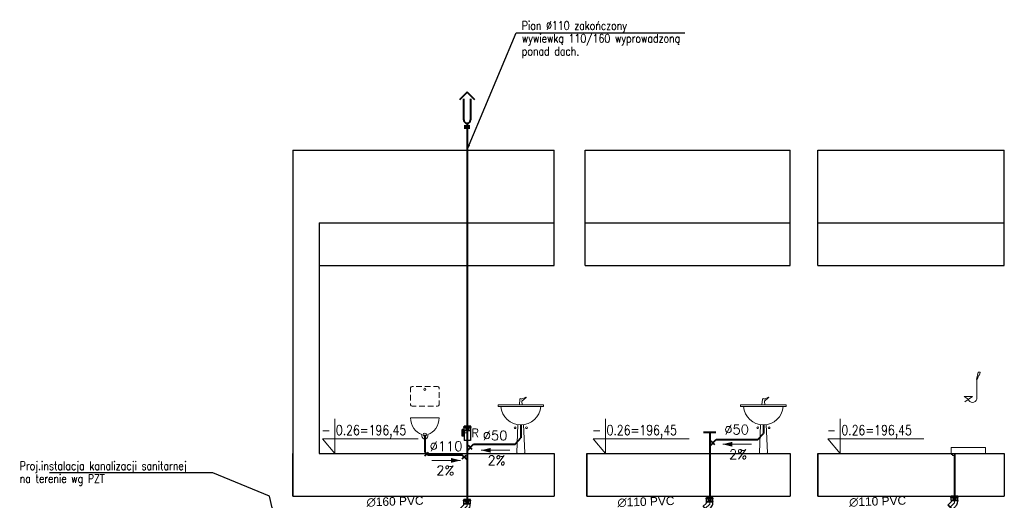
# Model space of a CAD drawing. Header units: inches. Extents: x -4581 to 28141, y -59678 to 5024.
# Tile 18 of 18: x 14694 to 16423, y 4179 to 5024. Entities that reach past the tile are written whole.
import ezdxf
from ezdxf import colors
from ezdxf.entities.mleader import LeaderData, LeaderLine
from ezdxf.enums import TextEntityAlignment as Align
from ezdxf.lldxf.tags import DXFTag
from ezdxf.math import Vec2, Vec3

# ---------------------------------------------------------------- set-up
doc = ezdxf.new("R2010")
doc.units = ezdxf.units.IN
doc.header["$MEASUREMENT"] = 0
for name, color, linetype, lineweight in [('2DH_DESC', 7, 'Continuous', 18), ('2DH_OBJ', 250, 'Continuous', 9), ('__B_OPIS', 10, 'Continuous', 25), ('_Q-KS PODPOSADZKOWA', 24, 'Continuous', 40), ('AK_OPIS', 94, 'Continuous', 25), ('IS - KS - rewizja 110', 210, 'Continuous', 30), ('IS - opis tabeli profilu', 7, 'Continuous', 30), ('IS - R - opis rzędne', 232, 'Continuous', 9), ('IS - rozwinięcie - opis', 3, 'Continuous', 15), ('IS - rury PVC DN160', 134, 'Continuous', 30)]:
    doc.layers.add(name, color=color, linetype=linetype, lineweight=lineweight)
for name, color, linetype, plot in [('3DCPCOLOR124', 152, 'Continuous', False), ('3DCPCOLOR242', 242, 'Continuous', False), ('CP_DETAL', 33, 'Continuous', False)]:
    doc.layers.add(name, color=color, linetype=linetype, plot=plot)
doc.layers.add('CP_AXISKA', color=7, linetype='DASHDOT', lineweight=15, plot=False)
for name, color, linetype, true_color in [('IS_Sieci_na_profilu', 7, 'SOLID', 0x000000), ('IS_Tabelka_profilu', 7, 'SOLID', 0x000000), ('IS_Teren_proj', 7, 'SOLID', 0x000000)]:
    doc.layers.add(name, color=color, linetype=linetype, true_color=true_color)
doc.styles.add('CP_ATTR', font='ROMANS.SHX')
doc.styles.add('ROMANS', font='romans.shx')
doc.styles.add('STYL1', font='SIMPLEX.SHX', dxfattribs={"width": 0.8})
tags = doc.linetypes.add('DASHDOT', pattern=[20, 10, -5, 0, -5]).pattern_tags.tags
tags[10:11] = [DXFTag(74, 4), DXFTag(75, 0), DXFTag(340, '0'), DXFTag(46, 0.0), DXFTag(50, 0.0), DXFTag(44, 0.0), DXFTag(45, 0.0)]
tags[8:9] = [DXFTag(74, 4), DXFTag(75, 0), DXFTag(340, '0'), DXFTag(46, 0.0), DXFTag(50, 0.0), DXFTag(44, 0.0), DXFTag(45, 0.0)]
tags[6:7] = [DXFTag(74, 4), DXFTag(75, 0), DXFTag(340, '0'), DXFTag(46, 0.0), DXFTag(50, 0.0), DXFTag(44, 0.0), DXFTag(45, 0.0)]
tags[4:5] = [DXFTag(74, 4), DXFTag(75, 0), DXFTag(340, '0'), DXFTag(46, 0.0), DXFTag(50, 0.0), DXFTag(44, 0.0), DXFTag(45, 0.0)]
tags = doc.linetypes.add('SOLID', pattern=[10, 10, 0]).pattern_tags.tags
tags[6:7] = [DXFTag(74, 4), DXFTag(75, 0), DXFTag(340, '0'), DXFTag(46, 0.0), DXFTag(50, 0.0), DXFTag(44, 0.0), DXFTag(45, 0.0)]
tags[4:5] = [DXFTag(74, 4), DXFTag(75, 0), DXFTag(340, '0'), DXFTag(46, 0.0), DXFTag(50, 0.0), DXFTag(44, 0.0), DXFTag(45, 0.0)]

# ---------------------------------------------------------------- blocks, each defined once
blk = doc.blocks.new('2dmgn002_logo01')
at = {"layer": '3DCPCOLOR124'}
for p, q in [((-4, 7), (-5, 7)), ((-5, 7), (-5, 5)), ((-4, 5), (-4, 7)), ((2, 5), (-4, 5)), ((-4, 4), (2, 4)), ((2, 17), (-3, 17)), ((-3, 17), (-3, 16)), ((-3, 16), (2, 16)), ((2, 14), (-3, 14)), ((-3, 14), (-3, 13)), ((-3, 13), (2, 13)), ((2, 12), (-3, 12)), ((-3, 12), (-3, 11)), ((-3, 11), (2, 11)), ((-3, 10), (-3, 9)), ((2, 9), (-3, 9)), ((-3, 9), (-3, 8)), ((-3, 9), (-2, 9)), ((-3, 8), (2, 8)), ((-3, 6), (-3, 5)), ((-3, 5), (-2, 5)), ((2, 3), (-3, 3)), ((-3, 3), (-3, 2)), ((-3, 2), (2, 2)), ((2, 1), (-3, 1)), ((-3, 1), (-3, 0)), ((-3, 0), (2, 0)), ((2, 11), (-2, 11)), ((-2, 10), (2, 10)), ((-2, 9), (-2, 9)), ((2, 7), (-2, 7)), ((-2, 5), (-2, 6)), ((-2, 6), (2, 6)), ((2, 15), (2, 15)), ((2, 13), (2, 13)), ((2, 9), (2, 9)), ((2, 6), (2, 5)), ((2, 2), (2, 1)), ((3, 14), (3, 16)), ((3, 12), (3, 13)), ((3, 9), (3, 10)), ((3, 5), (3, 6)), ((3, 2), (3, 1)), ((-3, -2), (-3, -2)), ((-3, -2), (-2, -2)), ((2, -3), (-3, -3)), ((-3, -3), (-3, -3)), ((-3, -3), (-1, -4)), ((2, 0), (-2, 0)), ((-2, -2), (-2, -2)), ((-2, -2), (2, -2)), ((-1, -4), (2, -4)), ((2, -2), (2, -2)), ((3, -3), (3, -2))]:
    blk.add_line(p, q, dxfattribs=at)
for centre, radius, start, end in [((-4, 5), 1.06, 179.7393, 270), ((-4, 5), 0.264, 180, 269.9023), ((-2, 10), 1.07, 90, 180), ((-2, 6), 1.07, 90, 180), ((-2, 9), 0.246, 90, 184.1233), ((-2, 6), 0.246, 90, 184.0475), ((2, 16), 1.04, 359.8403, 90), ((2, 15), 0.293, 359.5038, 90), ((2, 15), 0.291, 269.5684, 360), ((2, 13), 0.293, 359.5231, 90), ((2, 13), 0.293, 270, 359.9989), ((2, 12), 1.04, 270, 0.0193), ((2, 10), 1.06, 0.4214, 90), ((2, 9), 0.264, 0, 90), ((2, 9), 1.07, 270.2822, 0), ((2, 9), 0.264, 270, 359.9349), ((2, 6), 1.06, 360, 90), ((2, 6), 0.264, 360, 90), ((2, 5), 1.07, 270.2634, 0), ((2, 5), 0.264, 270, 0.0108), ((2, 2), 1.06, 359.5786, 90), ((2, 2), 0.264, 0.076, 90), ((2, 1), 0.264, 270, 359.924), ((2, 1), 1.07, 270.2875, 359.9985), ((2, 14), 0.598, 296.5604, 0), ((2, 13), 0.608, 359.9807, 62.8223), ((-2, -2), 1.07, 90, 180), ((-2, -2), 0.246, 90, 184.1125), ((2, -2), 1.06, 359.5786, 90), ((2, -2), 0.264, 360, 90.0217), ((2, -2), 0.264, 270, 359.9023), ((2, -3), 1.06, 269.7048, 359.9999)]:
    blk.add_arc(centre, radius, start, end, dxfattribs=at)
at = {"layer": '3DCPCOLOR242'}
for p, q in [((0, -4), (-4, -3)), ((-3, -4), (-4, -4)), ((1, -7), (-2, -6)), ((1, -8), (-2, -7)), ((0, -11), (-2, -11)), ((0, -16), (-2, -15)), ((-2, -15), (0, -15)), ((1, -16), (0, -16)), ((0, -16), (0, -16)), ((1, -8), (1, -8)), ((1, -16), (1, -16))]:
    blk.add_line(p, q, dxfattribs=at)
for centre, radius, start, end in [((-3, -2), 1.69, 243.7383, 254.2465), ((-4, -3), 0.481, 201.3248, 240.9013), ((-4, -3), 0.174, 139.4748, 200.5636), ((-4, -4), 0.981, 73.8123, 86.5171), ((-4, -3), 0.283, 75.9119, 135.9983), ((-2, -5), 0.997, 166.5679, 210.0987), ((-2, -4), 0.644, 111.1152, 163.4814), ((-2, -5), 0.539, 116.6161, 177.0208), ((-1, -4), 2.73, 211.3213, 275.0445), ((-2, -5), 0.806, 185.9288, 229.5909), ((-2, -7), 0.818, 103.0323, 153.3127), ((-2, -7), 0.892, 155.0132, 214.6021), ((-2, -7), 0.748, 209.4433, 244.7552), ((-3, -7), 0.65, 265.6622, 285.525), ((-2, -10), 1.88, 87.1606, 107.9858), ((-2, -9), 0.816, 114.0643, 202.8694), ((-2, -9), 1.49, 201.6704, 231.3076), ((-2, -11), 0.727, 106.1924, 195.3195), ((-2, -11), 0.883, 195.3773, 250.0682), ((-2, -11), 0.207, 256.8723, 333.1047), ((-2, -11), 0.21, 72.1488, 182.4676), ((-2, -11), 0.37, 183.0166, 240.6152), ((-2, -13), 0.636, 127.3644, 245.5528), ((-3, -12), 0.293, 73.8428, 119.965), ((-2, -13), 1.31, 133.9918, 256.4618), ((-2, -16), 0.348, 90.0735, 226.6774), ((-2, -16), 0.816, 103.1873, 179.7099), ((-2, -17), 1.99, 73.1785, 97.0679), ((-3, -16), 0.301, 251.9271, 357.0444), ((-2, -16), 0.973, 181.2014, 240.279), ((-2, -7), 2.99, 66.1532, 85.5553), ((-2, -5), 0.776, 84.807, 112.5283), ((-1, -4), 2.14, 227.7681, 264.971), ((-2, -8), 1.79, 72.2958, 99.0736), ((-2, -7), 0.609, 195.1451, 225.7671), ((-2, -7), 0.393, 146.9616, 189.5199), ((-2, -7), 0.357, 74.3202, 141.4853), ((-2, -8), 1.19, 72.2691, 76.7646), ((-2, -8), 0.265, 290.2377, 337.5291), ((-2, -8), 0.249, 338.4303, 15.9164), ((-2, -8), 0.183, 21.5725, 49.116), ((-2, -11), 2.72, 40.2365, 88.5461), ((-2, -11), 2.01, 44.3614, 97.334), ((-1, -9), 0.981, 191.9389, 227.9356), ((-2, -9), 0.472, 98.7899, 190.5825), ((-1, -8), 2.56, 233.5529, 269.0169), ((-3, -11), 0.433, 342.5093, 1.3278), ((-2, -11), 0.167, 6.0969, 51.2591), ((-3, -12), 0.662, 310.1939, 332.4304), ((-3, -12), 0.449, 8.7244, 76.0552), ((-3, -12), 1.85, 323.4917, 337.6276), ((-2, -13), 0.729, 297.3533, 322.4271), ((-2, -13), 0.234, 234.8638, 292.3727), ((-2, -13), 0.719, 250.748, 317.7481), ((-3, -19), 3.22, 74.17, 79.8915), ((-3, -16), 0.279, 6.2924, 59.4251), ((-2, -6), 2.13, 46.5165, 60.5203), ((-1, -4), 1.34, 263.8725, 286.5282), ((-1, -10), 0.492, 264.1111, 2.3117), ((-1, -13), 1.23, 313.6171, 74.8695), ((-1, -13), 0.784, 70.6597, 109.7335), ((-1, -13), 0.918, 120.9833, 158.9397), ((-5, -11), 4.03, 325.4422, 333.8801), ((0, -14), 1.45, 136.2371, 152.793), ((-1, -13), 0.24, 82.5025, 118.5044), ((-1, -13), 0.557, 329.5041, 78.2517), ((0, -5), 0.557, 50.0147, 70.9143), ((0, -4), 0.288, 10.0108, 50.8567), ((0, -4), 0.37, 349.838, 10.0295), ((0, -4), 0.156, 287.1813, 350.1927), ((0, -4), 0.318, 263.6249, 288.2785), ((0, -4), 0.817, 249.4862, 262.6491), ((-1, -6), 1.81, 22.396, 45.5071), ((0, -6), 0.842, 271.3477, 20.708), ((-1, -5), 0.961, 11.1112, 45.4314), ((-1, -5), 0.455, 294.1682, 9.8383), ((-1, -10), 1.29, 351.8443, 42.4547), ((0, -10), 0.698, 293.2831, 345.067), ((-1, -10), 0.755, 5.4784, 47.2661), ((0, -10), 1.05, 255.0292, 275.2543), ((0, -11), 0.197, 270.9468, 310.5631), ((0, -11), 0.243, 323.0875, 22.1003), ((0, -11), 0.401, 23.6929, 71.5015), ((0, -11), 0.454, 64.2567, 85.1843), ((0, -14), 0.179, 156.2477, 208.0662), ((0, -14), 0.536, 211.3544, 244.0918), ((0, -14), 0.258, 239.0032, 288.6059), ((1, -15), 1.81, 138.3177, 150.3499), ((-2, -26), 10.6, 74.8748, 77.6862), ((-21, -14), 21.2, 356.5514, 357.4519), ((0, -15), 0.202, 99.2605, 177.5229), ((0, -15), 0.621, 76.0627, 90.1224), ((0, -15), 0.664, 5.0301, 36.7596), ((10, -15), 9.21, 181.6129, 183.265), ((0, -15), 0.29, 45.8106, 81.4207), ((0, -16), 0.182, 308.0482, 0.8125), ((0, -16), 0.393, 256.6965, 303.221), ((0, -16), 0.401, 190.3294, 250.4785), ((0, -16), 0.659, 177.1591, 197.9713), ((1, -8), 1.34, 58.7801, 70.7325), ((1, -8), 0.301, 17.9179, 59.9943), ((1, -7), 0.33, 314.2018, 5.594), ((1, -8), 0.133, 265.1659, 303.5871), ((1, -17), 0.942, 56.6561, 73.6716), ((1, -16), 0.3, 13.2728, 58.0446), ((1, -16), 0.408, 326.7373, 2.2392), ((1, -16), 0.134, 265.2447, 321.7201)]:
    blk.add_arc(centre, radius, start, end, dxfattribs=at)
blk = doc.blocks.new('2d_mgphtp_0111_s2wtog_f6ow5t4')
for p, q in [((-13.4, 2.7), (-14, 2.6)), ((-14, -8.1), (-14, 2.6)), ((-13.4, 2.7), (-6.4, 2.7)), ((-5, 2.7), (-6.4, 2.7)), ((-5, 2.7), (-3.9, 3.9)), ((-3.7, 4.5), (-3.9, 3.9)), ((-3.7, 4.5), (-0.5, 7.7)), ((-0.9, 8.1), (0, 9)), ((-0.9, 8.1), (8.1, -0.9)), ((0, 9), (9, 0)), ((0.4, 8.6), (1.3, 9.5)), ((9.5, 1.3), (1.3, 9.5)), ((8.6, 0.4), (9.5, 1.3)), ((-13.4, -8.3), (-14, -8.1)), ((-6.4, -8.3), (-13.4, -8.3)), ((-5, -8.3), (-6.4, -8.3)), ((2.7, -5), (3.9, -3.9)), ((4.5, -3.7), (3.9, -3.9)), ((4.5, -3.7), (7.7, -0.5)), ((8.1, -0.9), (9, 0))]:
    blk.add_line(p, q)
blk.add_arc((-5, 2.7), 11, 270, 315)
at = {"layer": 'CP_AXISKA'}
for p, q in [((5.4, 5.4), (-2.8, -2.8)), ((-2.8, -2.8), (-14, -2.8))]:
    blk.add_line(p, q, dxfattribs=at)
at = {"layer": 'CP_DETAL'}
for p, q in [((-13.4, 2.7), (-13.4, -8.3)), ((-3.9, 3.9), (3.9, -3.9)), ((3.9, -3.9), (-3.9, 3.9)), ((-3.7, 4.5), (4.5, -3.7))]:
    blk.add_line(p, q, dxfattribs=at)
at = {"xscale": 0.14901960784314, "yscale": 0.17066666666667, "rotation": 45}
blk.add_blockref('2dmgn002_logo01', (2, 2), dxfattribs=at)
at = {"linetype": 'ByBlock', "style": 'CP_ATTR', "flags": 9}
for tag in ['DN', 'WEIGHT', 'MATERIAL', 'DIMS', 'OTHER', 'CHARACTER', 'PRODUCER', 'ORDER-NO', 'PRODUCT-TYPE', 'ARTICLE', 'GROUP', 'NUMBER', 'NAME']:
    blk.add_attdef(tag, text='', height=0.00005, dxfattribs=at).set_placement((-14, -8.3), align=Align.MIDDLE_LEFT)
blk = doc.blocks.new('PDHS_733')
for p, q in [((-0.025, 0.85), (-0.015, 0.95)), ((0.015, 0.95), (0.089, 0.986)), ((0.018, 0.916), (0.092, 0.981)), ((0.018, 0.916), (0.025, 0.85)), ((0.4, 0.85), (-0.4, 0.85)), ((-0.4, 0.85), (-0.4, 0.825)), ((0.4, 0.825), (-0.4, 0.825)), ((0.4, 0.85), (0.4, 0.825)), ((-0.05, 0.504), (-0.07, 0.01)), ((0.05, 0.504), (0.07, 0.01)), ((-0.06, 0), (0.06, 0))]:
    blk.add_line(p, q)
for centre in [(-0.1, 0.45), (0.1, 0.45)]:
    blk.add_circle(centre, 0.015)
for centre, radius, start, end in [((0, 0.95), 0.015, 0, 180), ((0.09, 0.983), 0.00331, 311.3102, 116.3526), ((0, 0.85), 0.35, 184.096, 355.904), ((-0.06, 0.01), 0.01, 177.7257, 270), ((0.06, 0.01), 0.01, 270, 2.2743)]:
    blk.add_arc(centre, radius, start, end)
at = {"linetype": 'ByBlock', "style": 'CP_ATTR', "flags": 9}
for tag, p in [('NAME', (-0.092, -0.018)), ('GROUP', (-0.092, -0.018)), ('NUMBER', (-0.092, -0.019)), ('PRODUCER', (-0.092, -0.018)), ('ARTICLE', (-0.092, -0.018)), ('CHARACTER', (-0.092, -0.018)), ('PN', (-0.092, -0.018)), ('TEMPERATURE', (-0.092, -0.018)), ('FLOW', (-0.092, -0.018)), ('VOLTAGE', (-0.092, -0.019)), ('WEIGHT', (-0.092, -0.018)), ('OTHER', (-0.092, -0.018)), ('PRODUCT-TYPE', (-0.092, -0.019)), ('ORDER-NO', (-0.092, -0.019)), ('POWER', (-0.092, -0.019)), ('DN', (-0.091, -0.019))]:
    blk.add_attdef(tag, text='', height=0.00005, dxfattribs=at).set_placement(p, align=Align.MIDDLE_LEFT)
blk = doc.blocks.new('CPHS_181')
blk.add_line((0.7, -0.275), (-0.8, -0.275))
blk.add_lwpolyline([(-0.8, -0.275, 0, 0.25, 0), (-0.3, -0.275, 0.25, 0.25, 0)], format="xyseb")
at = {"linetype": 'ByBlock', "style": 'CP_ATTR', "flags": 12}
blk.add_attdef('VAL', text='', height=0.5, dxfattribs=at).set_placement((0, -0.8), align=Align.MIDDLE)
at = {"linetype": 'ByBlock', "style": 'CP_ATTR', "flags": 9}
for tag, p in [('NAME', (-0.092, -0.018)), ('GROUP', (-0.092, -0.018)), ('NUMBER', (-0.092, -0.019)), ('PRODUCER', (-0.092, -0.018)), ('ARTICLE', (-0.092, -0.018)), ('CHARACTER', (-0.092, -0.018)), ('PN', (-0.092, -0.018)), ('TEMPERATURE', (-0.092, -0.018)), ('FLOW', (-0.092, -0.018)), ('VOLTAGE', (-0.092, -0.019)), ('WEIGHT', (-0.092, -0.018)), ('OTHER', (-0.092, -0.018)), ('PRODUCT-TYPE', (-0.092, -0.019)), ('ORDER-NO', (-0.092, -0.019)), ('POWER', (-0.092, -0.019)), ('DN', (-0.091, -0.019))]:
    blk.add_attdef(tag, text='', height=0.00005, dxfattribs=at).set_placement(p, align=Align.MIDDLE_LEFT)
blk = doc.blocks.new('PDHS_743')
for p, q in [((0.446, 1.35), (0.472, 1.474)), ((0.454, 1.35), (0.483, 1.426)), ((0.472, 1.474), (0.506, 1.474)), ((0.483, 1.426), (0.496, 1.426)), ((0.496, 1.426), (0.506, 1.474)), ((0.446, 1.35), (0.454, 1.35)), ((0.45, 1), (0.45, 1.35)), ((0.375, 1.05), (0.225, 1.05)), ((0.225, 1.05), (0.3, 1)), ((0.375, 1.05), (0.237, 0.958)), ((0, 0.05), (0, 0.15)), ((0, 0.15), (0.6, 0.15)), ((0.6, 0.05), (0, 0.05)), ((0.02, 0.03), (0, 0.03)), ((0.02, 0.01), (0.02, 0.03)), ((0.05, 0.01), (0.02, 0.01)), ((0.05, 0.05), (0.05, 0.01)), ((0.6, 0.15), (0.6, 0.05))]:
    blk.add_line(p, q)
blk.add_arc((0.375, 1.025), 0.0791, 198.4349, 341.5651)
at = {"linetype": 'ByBlock', "style": 'CP_ATTR', "flags": 9}
for tag, p in [('NAME', (-0.092, -0.018)), ('GROUP', (-0.092, -0.018)), ('NUMBER', (-0.092, -0.019)), ('PRODUCER', (-0.092, -0.018)), ('ARTICLE', (-0.092, -0.018)), ('CHARACTER', (-0.092, -0.018)), ('PN', (-0.092, -0.018)), ('TEMPERATURE', (-0.092, -0.018)), ('FLOW', (-0.092, -0.018)), ('VOLTAGE', (-0.092, -0.019)), ('WEIGHT', (-0.092, -0.018)), ('OTHER', (-0.092, -0.018)), ('PRODUCT-TYPE', (-0.092, -0.019)), ('ORDER-NO', (-0.092, -0.019)), ('POWER', (-0.092, -0.019)), ('DN', (-0.091, -0.019))]:
    blk.add_attdef(tag, text='', height=0.00005, dxfattribs=at).set_placement(p, align=Align.MIDDLE_LEFT)
blk = doc.blocks.new('PDHS_747')
for p, q in [((-0.25, 0.9), (-0.25, 0.975)), ((-0.225, 1), (-0.2, 1)), ((-0.15, 1), (-0.05, 1)), ((0, 1), (0.1, 1)), ((0.15, 1), (0.225, 1)), ((0.25, 0.975), (0.25, 0.95)), ((0.25, 0.9), (0.25, 0.8)), ((-0.25, 0.75), (-0.25, 0.85)), ((-0.25, 0.675), (-0.25, 0.7)), ((0.25, 0.75), (0.25, 0.675)), ((-0.15, 0.65), (-0.225, 0.65)), ((0, 0.65), (-0.1, 0.65)), ((0.15, 0.65), (0.05, 0.65)), ((0.225, 0.65), (0.2, 0.65)), ((-0.25, 0.45), (0.25, 0.45)), ((-0.05, 0.156), (-0.05, 0.125)), ((0.05, 0.156), (0.05, 0.125))]:
    blk.add_line(p, q)
for centre, radius in [((0, 0.95), 0.02), ((0, 0.15), 0.03)]:
    blk.add_circle(centre, radius)
for centre, radius, start, end in [((-0.225, 0.975), 0.025, 90, 180), ((0.225, 0.975), 0.025, 0, 90), ((-0.225, 0.675), 0.025, 180, 270), ((0.225, 0.675), 0.025, 270, 0), ((0, 0.125), 0.05, 180, 0)]:
    blk.add_arc(centre, radius, start, end)
for start_param, end_param in [(4.712389, 6.081827), (6.484543, 7.853982)]:
    blk.add_ellipse((0, 0.45), major_axis=(0, -0.3), ratio=0.833333, start_param=start_param, end_param=end_param)
at = {"linetype": 'ByBlock', "style": 'CP_ATTR', "flags": 9}
for tag, p in [('NAME', (-0.092, -0.018)), ('GROUP', (-0.092, -0.018)), ('NUMBER', (-0.092, -0.019)), ('PRODUCER', (-0.092, -0.018)), ('ARTICLE', (-0.092, -0.018)), ('CHARACTER', (-0.092, -0.018)), ('PN', (-0.092, -0.018)), ('TEMPERATURE', (-0.092, -0.018)), ('FLOW', (-0.092, -0.018)), ('VOLTAGE', (-0.092, -0.019)), ('WEIGHT', (-0.092, -0.018)), ('OTHER', (-0.092, -0.018)), ('PRODUCT-TYPE', (-0.092, -0.019)), ('ORDER-NO', (-0.092, -0.019)), ('POWER', (-0.092, -0.019)), ('DN', (-0.091, -0.019))]:
    blk.add_attdef(tag, text='', height=0.00005, dxfattribs=at).set_placement(p, align=Align.MIDDLE_LEFT)
blk = doc.blocks.new('2dmgn009_logo01')
at = {"layer": '3DCPCOLOR124'}
for p, q in [((-8, 14), (-10, 14)), ((-10, 14), (-10, 10)), ((-8, 10), (-8, 14)), ((-8, 8), (4, 8)), ((3, 10), (-7, 10)), ((4, 33), (-6, 33)), ((-6, 33), (-6, 31)), ((-6, 31), (3, 31)), ((3, 29), (-6, 29)), ((-6, 29), (-6, 27)), ((-6, 27), (3, 27)), ((3, 25), (-6, 25)), ((-6, 25), (-6, 23)), ((-6, 23), (4, 23)), ((-6, 19), (-6, 18)), ((-6, 18), (-4, 18)), ((3, 17), (-6, 17)), ((-6, 17), (-6, 15)), ((-6, 15), (4, 15)), ((-6, 12), (-6, 10)), ((-6, 10), (-4, 10)), ((4, 6), (-6, 6)), ((-6, 6), (-6, 4)), ((-6, 4), (3, 4)), ((3, 2), (-6, 2)), ((-6, 2), (-6, 0)), ((-6, 0), (4, 0)), ((4, 21), (-4, 21)), ((-4, 18), (-4, 19)), ((4, 14), (-4, 14)), ((-4, 10), (-4, 11)), ((-3, 19), (3, 19)), ((-3, 12), (3, 12)), ((4, 30), (4, 29)), ((4, 26), (4, 25)), ((4, 19), (4, 18)), ((4, 11), (4, 10)), ((4, 4), (4, 3)), ((6, 29), (6, 31)), ((6, 25), (6, 27)), ((6, 17), (6, 19)), ((6, 10), (6, 12)), ((6, 4), (6, 2)), ((-6, -3), (-6, -5)), ((3, -5), (-6, -5)), ((-6, -5), (-6, -6)), ((-6, -5), (-4, -5)), ((-6, -6), (-2, -7)), ((4, -1), (-4, -1)), ((-4, -5), (-4, -4)), ((-3, -3), (3, -3)), ((-2, -7), (4, -7)), ((4, -4), (4, -5)), ((6, -5), (6, -3))]:
    blk.add_line(p, q, dxfattribs=at)
for centre, radius, start, end in [((-8, 10), 2.13, 179.7393, 270), ((-7, 10), 0.528, 180, 269.9023), ((-4, 19), 2.14, 90, 180), ((-4, 12), 2.14, 90, 180), ((-3, 19), 0.493, 90, 184.1233), ((-3, 11), 0.493, 90, 184.0475), ((3, 30), 0.586, 359.5038, 90), ((3, 29), 0.582, 269.5684, 360), ((3, 26), 0.586, 359.5231, 90), ((3, 25), 0.586, 270, 359.9989), ((3, 19), 0.528, 0, 90), ((3, 18), 0.528, 270, 359.9349), ((3, 11), 0.527, 360, 90), ((3, 10), 0.528, 270, 0.0108), ((3, 4), 0.528, 0.076, 90), ((3, 3), 0.528, 270, 359.924), ((4, 31), 2.08, 359.8403, 90), ((4, 25), 2.08, 270, 0.0193), ((4, 19), 2.13, 0.4214, 90), ((4, 17), 2.14, 270.2822, 360), ((4, 12), 2.13, 360, 90), ((4, 10), 2.14, 270.2634, 360), ((4, 4), 2.13, 359.5786, 90), ((4, 2), 2.14, 270.2875, 359.9985), ((5, 29), 1.2, 296.5604, 0), ((5, 27), 1.22, 359.9807, 62.8223), ((-4, -3), 2.14, 90, 180), ((-3, -4), 0.493, 90, 184.1125), ((3, -4), 0.528, 360, 90.0217), ((3, -5), 0.528, 270, 359.9023), ((4, -3), 2.13, 359.5786, 90), ((4, -5), 2.12, 269.7048, 359.9999)]:
    blk.add_arc(centre, radius, start, end, dxfattribs=at)
at = {"layer": '3DCPCOLOR242'}
for p, q in [((0, -8), (-8, -6)), ((-5, -8), (-8, -7)), ((0, -23), (-5, -21)), ((2, -15), (-4, -14)), ((0, -32), (-4, -31)), ((2, -14), (-3, -13)), ((-3, -30), (0, -31)), ((0, -32), (0, -32)), ((2, -32), (1, -32)), ((1, -32), (1, -33)), ((2, -15), (3, -15))]:
    blk.add_line(p, q, dxfattribs=at)
for centre, radius, start, end in [((-8, -6), 0.961, 201.3248, 240.9013), ((-9, -6), 0.349, 139.4748, 200.5636), ((-8, -6), 0.566, 75.9119, 135.9983), ((-8, -8), 1.96, 73.8123, 86.5171), ((-7, -4), 3.38, 243.7383, 254.2465), ((-5, -9), 1.29, 111.1152, 163.4814), ((-4, -9), 1.99, 166.5679, 210.0987), ((-1, -7), 5.47, 211.3213, 275.0445), ((-5, -14), 1.64, 103.0323, 153.3127), ((-4, -14), 1.78, 155.0132, 214.6021), ((-5, -15), 1.5, 209.4433, 244.7552), ((-5, -18), 1.63, 114.0643, 202.8694), ((-3, -18), 2.98, 201.6704, 231.3076), ((-5, -22), 1.45, 106.1924, 195.3195), ((-4, -22), 1.77, 195.3773, 250.0682), ((-4, -25), 2.62, 133.9918, 256.4618), ((-5, -31), 1.63, 103.1873, 179.7099), ((-4, -31), 1.95, 181.2014, 240.279), ((-4, -9), 1.08, 116.6161, 177.0208), ((-3, -9), 1.61, 185.9288, 229.5909), ((-4, -16), 3.58, 72.2958, 99.0736), ((-4, -14), 0.786, 146.9616, 189.5199), ((-4, -14), 0.714, 74.3202, 141.4853), ((-5, -15), 0.365, 21.5725, 49.116), ((-4, -14), 1.22, 195.1451, 225.7671), ((-5, -15), 1.3, 265.6622, 285.525), ((-5, -15), 0.529, 290.2377, 337.5291), ((-4, -20), 3.77, 87.1606, 107.9858), ((-4, -19), 0.945, 98.7899, 190.5825), ((-3, -19), 1.96, 191.9389, 227.9356), ((-5, -22), 0.421, 72.1488, 182.4676), ((-5, -23), 0.335, 6.0969, 51.2591), ((-4, -22), 0.741, 183.0166, 240.6152), ((-5, -24), 0.898, 8.7244, 76.0552), ((-5, -24), 0.587, 73.8428, 119.965), ((-5, -23), 0.415, 256.8723, 333.1047), ((-5, -23), 0.866, 342.5093, 1.3278), ((-4, -26), 1.27, 127.3644, 245.5528), ((-5, -23), 1.32, 310.1939, 332.4304), ((-5, -34), 3.97, 73.1785, 97.0679), ((-4, -31), 0.696, 90.0735, 226.6774), ((-5, -32), 0.558, 6.2924, 59.4251), ((-5, -32), 0.603, 251.9271, 357.0444), ((-4, -14), 5.99, 66.1532, 85.5553), ((-4, -10), 1.55, 84.807, 112.5283), ((-2, -7), 4.27, 227.7681, 264.971), ((-5, -16), 2.39, 72.2691, 76.7646), ((-5, -15), 0.499, 338.4303, 15.9164), ((-4, -22), 5.44, 40.2365, 88.5461), ((-4, -22), 4.02, 44.3614, 97.334), ((-1, -16), 5.13, 233.5529, 269.0169), ((-5, -25), 1.46, 297.3533, 322.4271), ((-4, -26), 0.467, 234.8638, 292.3727), ((-4, -26), 1.44, 250.748, 317.7481), ((-5, -37), 6.45, 74.17, 79.8915), ((-1, -26), 1.84, 120.9833, 158.9397), ((-6, -24), 3.7, 323.4917, 337.6276), ((-9, -23), 8.06, 325.4422, 333.8801), ((-4, -13), 4.26, 46.5165, 60.5203), ((-2, -9), 2.67, 263.8725, 286.5282), ((-2, -26), 1.57, 70.6597, 109.7335), ((1, -28), 2.9, 136.2371, 152.793), ((-1, -26), 0.48, 82.5025, 118.5044), ((-2, -11), 1.92, 11.1112, 45.4314), ((-1, -11), 1.68, 271.3477, 20.708), ((-1, -11), 0.91, 294.1682, 9.8383), ((-2, -20), 1.51, 5.4784, 47.2661), ((-1, -20), 0.985, 264.1111, 2.3117), ((-2, -27), 2.45, 313.6171, 74.8695), ((-1, -27), 1.11, 329.5041, 78.2517), ((2, -30), 3.61, 138.3177, 150.3499), ((-1, -28), 0.359, 156.2477, 208.0662), ((0, -28), 1.07, 211.3544, 244.0918), ((0, -9), 1.11, 50.0147, 70.9143), ((0, -9), 0.637, 263.6249, 288.2785), ((1, -8), 1.63, 249.4862, 262.6491), ((-3, -12), 3.61, 22.396, 45.5071), ((-2, -20), 2.58, 351.8443, 42.4547), ((-1, -20), 1.4, 293.2831, 345.067), ((0, -22), 0.803, 23.6929, 71.5015), ((0, -23), 0.908, 64.2567, 85.1843), ((0, -21), 2.1, 255.0292, 275.2543), ((0, -22), 0.393, 270.9468, 310.5631), ((0, -28), 0.516, 239.0032, 288.6059), ((-43, -28), 42.4, 356.5514, 357.4519), ((0, -30), 0.403, 99.2605, 177.5229), ((0, -31), 1.24, 76.0627, 90.1224), ((0, -30), 0.581, 45.8106, 81.4207), ((1, -32), 0.801, 190.3294, 250.4785), ((1, -32), 1.32, 177.1591, 197.9713), ((0, -32), 0.785, 256.6965, 303.221), ((0, -9), 0.576, 10.0108, 50.8567), ((0, -9), 0.74, 349.838, 10.0295), ((0, -9), 0.312, 287.1813, 350.1927), ((0, -22), 0.485, 323.0875, 22.1003), ((0, -31), 1.33, 5.0301, 36.7596), ((19, -30), 18.4, 181.6129, 183.265), ((-4, -52), 21.2, 74.8748, 77.6862), ((1, -33), 0.365, 308.0482, 0.8125), ((1, -17), 2.68, 58.7801, 70.7325), ((1, -33), 1.88, 56.6561, 73.6716), ((2, -32), 0.269, 265.2447, 321.7201), ((2, -15), 0.601, 17.9179, 59.9943), ((2, -15), 0.659, 314.2018, 5.594), ((3, -15), 0.267, 265.1659, 303.5871), ((2, -32), 0.6, 13.2728, 58.0446), ((2, -32), 0.816, 326.7373, 2.2392)]:
    blk.add_arc(centre, radius, start, end, dxfattribs=at)
blk = doc.blocks.new('2d_mgphtp_0224_sh9c32')
for p, q in [((0.5, 5.5), (0, 5.4)), ((0, -5.4), (0, 5.4)), ((17.9, 5.5), (0.5, 5.5)), ((7.6, 6.4), (7.6, 9.5)), ((7.6, 9.5), (19.2, 9.5)), ((7.6, 6.4), (19.2, 6.4)), ((8.9, 5.5), (7.6, 5.5)), ((8.9, 6.4), (8.9, 5.5)), ((17.9, 6.4), (17.9, 5.5)), ((18.4, 5.8), (17.9, 5.5)), ((18.4, 5.8), (23, 5.8)), ((19.2, 6.4), (19.2, 9.5)), ((23, 6.4), (23, -6.4)), ((23, 6.4), (24.2, 6.4)), ((24.2, 6.4), (24.2, -6.4)), ((24.2, 5.8), (25.5, 5.8)), ((25.5, -5.8), (25.5, 5.8)), ((0.5, -5.5), (0, -5.4)), ((17.9, -5.5), (0.5, -5.5)), ((9.1, -5.5), (7.6, -5.5)), ((18.4, -5.8), (17.9, -5.5)), ((18.4, -5.8), (23, -5.8)), ((23, -6.4), (24.2, -6.4)), ((24.2, -5.8), (25.5, -5.8))]:
    blk.add_line(p, q)
at = {"layer": 'CP_AXISKA'}
for p, q in [((25.5, 0), (0, 0)), ((13.4, 9.5), (13.4, 0))]:
    blk.add_line(p, q, dxfattribs=at)
at = {"layer": 'CP_DETAL'}
for p, q in [((0.5, 5.5), (0.5, -5.5)), ((9.1, 6.4), (9.1, 9.5)), ((10.5, 6.4), (10.5, 9.5)), ((12, 6.4), (12, 9.5)), ((13.4, 6.4), (13.4, 9.5)), ((14.8, 6.4), (14.8, 9.5)), ((16.3, 6.4), (16.3, 9.5)), ((17.7, 6.4), (17.7, 9.5)), ((17.9, 5.5), (17.9, -5.5)), ((17.9, -5.5), (17.9, 5.5)), ((18.4, 5.8), (18.4, -5.8))]:
    blk.add_line(p, q, dxfattribs=at)
at = {"xscale": 0.14901960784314, "yscale": 0.08}
blk.add_blockref('2dmgn009_logo01', (20.7, 0), dxfattribs=at)
at = {"linetype": 'ByBlock', "style": 'CP_ATTR', "flags": 9}
for tag in ['DN', 'WEIGHT', 'MATERIAL', 'DIMS', 'OTHER', 'CHARACTER', 'PRODUCER', 'ORDER-NO', 'PRODUCT-TYPE', 'ARTICLE', 'GROUP', 'NUMBER', 'NAME']:
    blk.add_attdef(tag, text='', height=0.00005, dxfattribs=at).set_placement((-0.1, 0), align=Align.MIDDLE_LEFT)

msp = doc.modelspace()

# ---------------------------------------------------------------- linework, layer by layer
at = {"layer": '_Q-KS PODPOSADZKOWA'}
for p, q in [((15479.3, 4896.9), (15465.8, 4883.4)), ((15492.8, 4883.4), (15479.3, 4896.9)), ((15473.3, 4847.9), (15473.3, 4884.9)), ((15485.3, 4884.9), (15485.3, 4847.9)), ((15479.3, 4841.9), (15479.3, 4835.9)), ((15484.3, 4837.1), (15474.3, 4837.1)), ((15484.3, 4837.1), (15474.3, 4837.1)), ((15484.3, 4833.9), (15474.3, 4833.9)), ((15474.3, 4833.9), (15484.3, 4833.9)), ((15484.4, 4833.9), (15474.4, 4833.9)), ((15474.4, 4833.9), (15484.4, 4833.9)), ((15405.1, 4294.5), (15405.1, 4264.2)), ((15409.9, 4259.3), (15405.1, 4264.2)), ((15405.1, 4257.4), (15411.8, 4264.1)), ((15409.9, 4259.3), (15470.8, 4258.7)), ((15479.3, 4250.1), (15470.8, 4258.7)), ((15470.8, 4251.9), (15477.6, 4258.6))]:
    msp.add_line(p, q, dxfattribs=at)
at = {"layer": '_Q-KS PODPOSADZKOWA', "color": 30}
for p, q in [((15573.6, 4311.8), (15573.5, 4288.8, 0)), ((15999.6, 4311.8), (15999.5, 4296.7, 0)), ((15479.3, 4266.4, 0), (15490.7, 4278)), ((15488.4, 4268.8, 0), (15481.6, 4275.6, 0)), ((15490.7, 4278), (15563.7, 4278.2, 0)), ((15905.3, 4274.3, 0), (15916.7, 4285.9)), ((15914.4, 4276.7, 0), (15907.6, 4283.4, 0)), ((15916.7, 4285.9), (15989.7, 4286.1, 0))]:
    msp.add_line(p, q, dxfattribs=at)
at = {"layer": '_Q-KS PODPOSADZKOWA', "color": 30, "extrusion": (1.21199e-07, 0, 1)}
for p, q in [((15563.7, 4278.2, 0), (15573.5, 4288.8, 0)), ((15989.7, 4286.1, 0), (15999.5, 4296.7, 0))]:
    msp.add_line(p, q, dxfattribs=at)
at = {"layer": '_Q-KS PODPOSADZKOWA'}
msp.add_arc((15479.3, 4847.9), 6, 180, 0, dxfattribs=at)
at = {"layer": 'IS - R - opis rzędne'}
for p, q in [((15246.8, 4322.3), (15246.8, 4261.8)), ((15722.2, 4322.3), (15722.2, 4261.8)), ((16134.5, 4322.3), (16134.5, 4261.8)), ((15246.8, 4261.8), (15225.3, 4287.1)), ((15225.3, 4287.1), (15393.6, 4287.1)), ((15722.2, 4261.8), (15700.7, 4287.1)), ((15700.7, 4287.1), (15869, 4287.1)), ((16134.5, 4261.8), (16113, 4287.1)), ((16113, 4287.1), (16281.3, 4287.1))]:
    msp.add_line(p, q, dxfattribs=at)
at = {"layer": 'IS_Sieci_na_profilu', "color": 34, "lineweight": 40}
for p, q in [((15479.3, 4841.9), (15479.3, 4180.8)), ((15894.7, 4298.9, 0), (15916, 4298.9, 0)), ((15905.3, 4298.9, 0), (15905.3, 4184.1)), ((16335.3, 4261.8), (16335.3, 4186.4))]:
    msp.add_line(p, q, dxfattribs=at)
at = {"layer": 'IS_Tabelka_profilu'}
for p, q in [((15173.3, 4261.8), (15173.3, 4186.8)), ((15173.3, 4186.8), (15173.3, 4261.8)), ((15479.3, 4261.8), (15479.3, 4186.8)), ((15689.3, 4261.8), (15689.3, 4186.8)), ((15689.3, 4186.8), (15689.3, 4261.8)), ((15905.3, 4261.8), (15905.3, 4186.8)), ((16095.3, 4261.8), (16095.3, 4186.8)), ((16095.3, 4186.8), (16095.3, 4261.8)), ((16335.3, 4261.8), (16335.3, 4186.8)), ((16335.3, 4261.8), (16335.3, 4186.8))]:
    msp.add_line(p, q, dxfattribs=at)
at = {"layer": 'IS_Teren_proj'}
for p, q in [((15173.3, 4794.8), (15173.3, 4186.8)), ((15173.3, 4794.8), (15632.2, 4794.8)), ((15632.2, 4591.8), (15632.2, 4794.8)), ((15686.9, 4591.8), (15686.9, 4794.8)), ((15686.9, 4794.8), (16046.8, 4794.8)), ((16046.8, 4591.8), (16046.8, 4794.8)), ((16095.3, 4591.8), (16095.3, 4794.8)), ((16095.3, 4794.8), (16422.6, 4794.8)), ((16422.6, 4591.8), (16422.6, 4794.8)), ((15219.3, 4666.8), (15219.3, 4261.8)), ((15219.3, 4666.8), (15632.2, 4666.8)), ((15686.9, 4666.8), (16046.8, 4666.8)), ((16095.3, 4666.8), (16422.6, 4666.8)), ((15219.3, 4591.8), (15632.2, 4591.8)), ((15686.9, 4591.8), (16046.8, 4591.8)), ((16095.3, 4591.8), (16422.6, 4591.8)), ((15219.3, 4261.8), (15289.3, 4261.8)), ((15289.3, 4261.8), (15419.3, 4261.8)), ((15419.3, 4261.8), (15632.4, 4261.8)), ((15632.4, 4261.8), (15632.4, 4186.8)), ((15689.3, 4261.8), (16046.8, 4261.8)), ((16046.8, 4261.8), (16046.8, 4186.8)), ((16095.3, 4261.8), (16295.3, 4261.8)), ((16295.3, 4261.8), (16422.3, 4261.8)), ((16422.3, 4261.8), (16422.3, 4186.8)), ((15173.3, 4186.8), (15289.3, 4186.8)), ((15289.3, 4186.8), (15419.3, 4186.8)), ((15419.3, 4186.8), (15632.4, 4186.8)), ((15689.3, 4186.8), (16046.8, 4186.8)), ((16095.3, 4186.8), (16295.3, 4186.8)), ((16295.3, 4186.8), (16422.3, 4186.8))]:
    msp.add_line(p, q, dxfattribs=at)

# ---------------------------------------------------------------- block references
at = {"layer": '2DH_DESC', "xscale": 33.6, "yscale": 33.6, "zscale": 33.6}
for p in [(15531, 4276.4), (15955.1, 4287)]:
    msp.add_blockref('CPHS_181', p, dxfattribs=at).add_auto_attribs({'VAL': '2%'})
at = {"layer": '2DH_DESC'}
ref = msp.add_blockref('CPHS_181', (15441.1, 4258.6, 0), dxfattribs=dict(at, xscale=-33.6, yscale=33.6, zscale=33.6))
ref.add_attrib('VAL', '2%', dxfattribs={"layer": '0', "linetype": 'ByBlock', "height": 16.8, "style": 'CP_ATTR', "flags": 12}).set_placement((15441.1, 4231.7, 0), align=Align.MIDDLE)
at = {"layer": '2DH_OBJ', "xscale": 100, "yscale": 100, "zscale": 100}
for name, p in [('PDHS_743', (16329.4, 4256.8)), ('PDHS_747', (15405.1, 4279.5)), ('PDHS_733', (15573.6, 4261.8)), ('PDHS_733', (15999.6, 4261.8))]:
    msp.add_blockref(name, p, dxfattribs=at)
at = {"layer": 'IS - KS - rewizja 110', "rotation": 90}
msp.add_blockref('2d_mgphtp_0224_sh9c32', (15479.9, 4284.3), dxfattribs=at)
at = {"layer": 'IS - rury PVC DN160', "color": 42, "rotation": 45}
for p in [(15479.3, 4173.2), (15905.3, 4176.5), (16335.3, 4178.8)]:
    msp.add_blockref('2d_mgphtp_0111_s2wtog_f6ow5t4', p, dxfattribs=at)

# ---------------------------------------------------------------- texts
at = {"layer": '2DH_DESC', "style": 'CP_ATTR', "flags": 12}
for tag, p in [('%%C50', (15952.6, 4303.6)), ('%%C50', (15528.5, 4293.1)), ('%%C110', (15442.4, 4274.3))]:
    msp.add_attdef(tag, text='0.5 %', height=16.8, dxfattribs=at).set_placement(p, align=Align.MIDDLE)
at = {"layer": 'IS - opis tabeli profilu', "char_height": 15, "width": 274.472, "attachment_point": 7, "rotation": 1.7888}
for s, insert in [('{\\fArial|b0|i0|c238|p0;∅160 PVC\\Ftxt.shx|c238; }', (15303, 4167.5, 0)), ('{\\fArial|b0|i0|c238|p0;∅110 PVC\\Ftxt.shx|c238; }', (15743.6, 4167, 0)), ('{\\fArial|b0|i0|c238|p0;∅110 PVC\\Ftxt.shx|c238; }', (16150.4, 4167.6, 0))]:
    msp.add_mtext(s, dxfattribs=dict(at, insert=insert))
at = {"layer": 'IS - R - opis rzędne', "style": 'ROMANS', "width": 0.8}
for p in [(15223.7, 4293.8), (15699.1, 4293.8), (16111.4, 4293.8)]:
    msp.add_text('- 0.26=196,45', height=17.5, dxfattribs=at).set_placement(p)
at = {"layer": 'IS - rozwinięcie - opis', "style": 'ROMANS'}
msp.add_text('R', height=15, dxfattribs=at).set_placement((15493.5, 4285.6), align=Align.BOTTOM_CENTER)

# ---------------------------------------------------------------- leaders
at = {"layer": '__B_OPIS'}
ml = msp.add_multileader_mtext('Standard', dxfattribs=at)
ml.set_content('{\\Fsimplex.shx|c1;Proj.instalacja kanalizacji sanitarnej\\Pna terenie wg PZT }', color=256, style='STYL1')
ml.set_leader_properties(color=256)
ml.build(insert=Vec2(0, 0))
ml.multileader.update_dxf_attribs({"has_text_frame": 1, "text_left_attachment_type": 6, "text_right_attachment_type": 6, "text_top_attachment_type": 0, "text_bottom_attachment_type": 0, "dogleg_length": 0.1, "arrow_head_size": 10})
ctx = ml.context
ctx.base_point, ctx.char_height, ctx.arrow_head_size, ctx.landing_gap_size, ctx.plane_origin = Vec3(14683.7, 4227.4), 15, 10, 10, Vec3(8379.4, 8378.9)
ctx.left_attachment, ctx.right_attachment, ctx.attachment_type = 6, 6, 2
notes = []
notes.append((ctx, [(0, (1, 1, 0), (15032.9, 4227.4), (-1, 0), 0.01, [(0, [(15139.1, 4156.5), (15132.5, 4186.4)], 256, [])])]))
ctx.mtext.insert, ctx.mtext.line_spacing_factor, ctx.mtext.flow_direction = Vec3(14693.7, 4247.4), 0.9, 5
at = {"layer": 'AK_OPIS'}
ml = msp.add_multileader_mtext('Standard', dxfattribs=at)
ml.set_content('{\\Fsimplex.shx|c1;Pion %%C110 zakończony \\Pwywiewką 110/160 wyprowadzoną \\Pponad dach.}', color=256, style='STYL1')
ml.set_leader_properties(color=256)
ml.build(insert=Vec2(0, 0))
ml.multileader.update_dxf_attribs({"has_text_frame": 1, "text_left_attachment_type": 6, "text_right_attachment_type": 6, "text_top_attachment_type": 0, "text_bottom_attachment_type": 0, "dogleg_length": 0.1, "arrow_head_size": 10})
ctx = ml.context
ctx.base_point, ctx.char_height, ctx.arrow_head_size, ctx.landing_gap_size, ctx.plane_origin = Vec3(15565.4, 5001.2), 15, 10, 10, Vec3(8791.9, 9103)
ctx.left_attachment, ctx.right_attachment, ctx.attachment_type = 6, 6, 2
notes.append((ctx, [(0, (1, 1, 0), (15565.3, 5001.2), (1, 0), 0.1, [(0, [(15479.3, 4794.8)], 256, [])])]))
ctx.mtext.insert, ctx.mtext.line_spacing_factor, ctx.mtext.flow_direction = Vec3(15575.4, 5021.2), 0.9, 5
for ctx, leaders in notes:
    for number, flags, end, landing, length, lines in leaders:
        leader = LeaderData()
        leader.index, (leader.has_last_leader_line, leader.has_dogleg_vector, leader.attachment_direction) = number, flags
        leader.last_leader_point, leader.dogleg_vector, leader.dogleg_length = Vec3(end), Vec3(landing), length
        for number, points, colour, breaks in lines:
            line = LeaderLine()
            line.index, line.vertices, line.color, line.breaks = number, Vec3.list(points), colors.encode_raw_color(colour), breaks
            leader.lines.append(line)
        ctx.leaders.append(leader)

doc.saveas('drawing.dxf')
